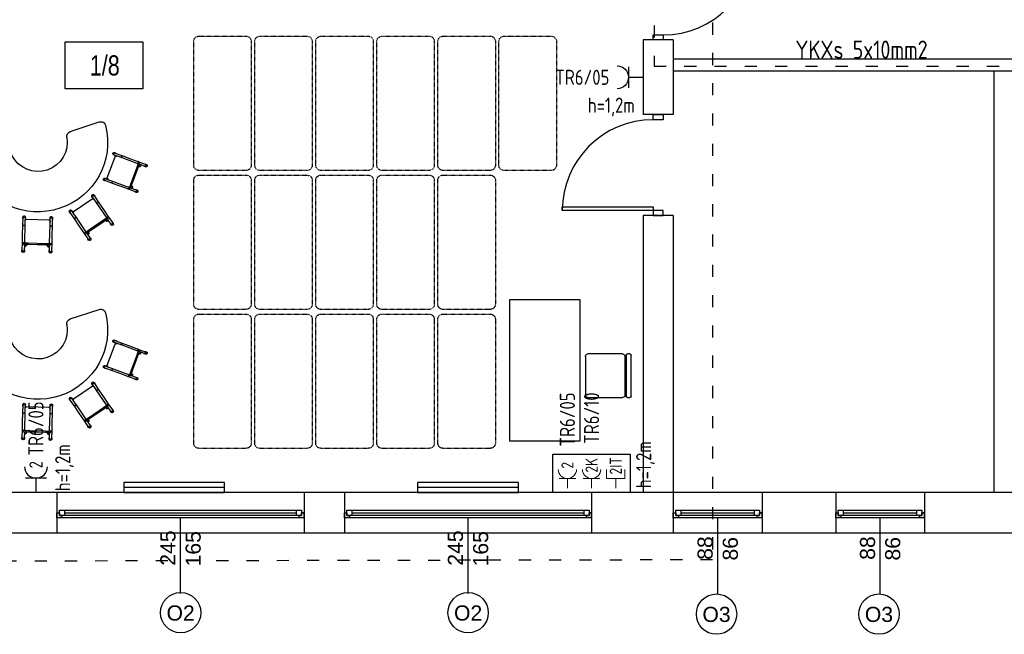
# Model space of a CAD drawing. Header units: millimetres. Extents: x -2994 to 13921, y -9859 to 2415.
# Tile 37 of 47: x 9630 to 10606, y -1943 to -1334. Entities that reach past the tile are written whole.
import ezdxf
from ezdxf.enums import TextEntityAlignment as Align

# ---------------------------------------------------------------- set-up
doc = ezdxf.new("R2010")
doc.units = ezdxf.units.MM
doc.linetypes.add('ACAD_ISO03W100', pattern=[30, 12, -18])
doc.linetypes.add('drobna przerywana', pattern=[0.4, 0.1, -0.1, 0.1, -0.1])
for name, color, linetype, true_color in [('A_bloki', 7, 'Continuous', 0x5e5e5e), ('A_opis_pom', 7, 'Continuous', 0x5e5e5e), ('A_sc_istn', 253, 'Continuous', 0x828282)]:
    doc.layers.add(name, color=color, linetype=linetype, true_color=true_color)
for name, color, linetype, lineweight in [('IE_OPISY_ogólne', 7, 'Continuous', 30), ('IE_OŚW_oprawy podstawowe', 1, 'Continuous', 30), ('IE_SIŁA_gniazda 230V', 1, 'Continuous', 30), ('IE_SIŁA_gniazda 230V_zestawy', 1, 'Continuous', 30), ('IE_SIŁA_gniazda_opis', 5, 'Continuous', 25), ('IE_SIŁA_numery_obwodów', 7, 'Continuous', 20), ('IE_SIŁA_Tablice', 202, 'Continuous', 40)]:
    doc.layers.add(name, color=color, linetype=linetype, lineweight=lineweight)
doc.styles.add('el', font='isocpeur.ttf', dxfattribs={"width": 0.8})
doc.styles.get("Standard").update_dxf_attribs({"font": 'arial.ttf'})
doc.styles.add('Strzałki', font='ic-isocp.shx', dxfattribs={"width": 0.8})
doc.linetypes.add('TRACKS', pattern='A,0.15,[130,ltypeshp.shx,S=0.25,R=0,X=0,Y=0],0.15', length=0.3)

# ---------------------------------------------------------------- blocks, each defined once
blk = doc.blocks.new('*U31')
for p, q in [((-95, 20), (-100, 20)), ((-95, 17.5), (-95, 20)), ((140, 20), (-95, 20)), ((145, 20), (140, 20)), ((140, 20), (140, 17.5)), ((-100, 15), (-97.5, 15)), ((-97.5, 15), (-97.5, 17.5)), ((-97.5, 17.5), (-95, 17.5)), ((-92.5, 17.5), (-97.5, 17.5)), ((-97.5, 17.5), (-97.5, 12.5)), ((-97.5, 12.5), (-92.5, 12.5)), ((-92.5, 12.5), (-92.5, 17.5)), ((137.5, 17.5), (-92.5, 17.5)), ((-92.5, 15), (137.5, 15)), ((-92.5, 12.5), (137.5, 12.5)), ((-92.5, 12.5), (137.5, 12.5)), ((142.5, 17.5), (137.5, 17.5)), ((137.5, 17.5), (137.5, 12.5)), ((137.5, 12.5), (142.5, 12.5)), ((140, 17.5), (142.5, 17.5)), ((142.5, 17.5), (142.5, 15)), ((142.5, 12.5), (142.5, 17.5)), ((142.5, 15), (145, 15))]:
    blk.add_line(p, q)
for points in [[(-100, 20), (-100, 15), (-97.5, 15)], [(145, 20), (145, 14.99), (142.5, 15)]]:
    blk.add_lwpolyline(points)
blk = doc.blocks.new('*U16')
blk.add_lwpolyline([(75, 0), (0, 0)])
for tag, p in [('S', (30, 5)), ('H', (30, -20))]:
    blk.add_attdef(tag, text='', height=15).set_placement(p, align=Align.CENTER)
blk = doc.blocks.new('*U32')
for p, q in [((-16.5, 20), (-21.5, 20)), ((-16.5, 17.5), (-16.5, 20)), ((61.5, 20), (-16.5, 20)), ((66.5, 20), (61.5, 20)), ((61.5, 20), (61.5, 17.5)), ((-21.5, 15), (-19, 15)), ((-19, 15), (-19, 17.5)), ((-19, 17.5), (-16.5, 17.5)), ((-14, 17.5), (-19, 17.5)), ((-19, 17.5), (-19, 12.5)), ((-19, 12.5), (-14, 12.5)), ((-14, 12.5), (-14, 17.5)), ((59, 17.5), (-14, 17.5)), ((-14, 15), (59, 15)), ((-14, 12.5), (59, 12.5)), ((-14, 12.5), (59, 12.5)), ((64, 17.5), (59, 17.5)), ((59, 17.5), (59, 12.5)), ((59, 12.5), (64, 12.5)), ((61.5, 17.5), (64, 17.5)), ((64, 17.5), (64, 15)), ((64, 12.5), (64, 17.5)), ((64, 15), (66.5, 15))]:
    blk.add_line(p, q)
for points in [[(-21.5, 20), (-21.5, 15), (-19, 15)], [(66.5, 20), (66.5, 15), (64, 15)]]:
    blk.add_lwpolyline(points)
blk = doc.blocks.new('*U26')
for points in [[(35, 900), (35, 0), (0, 0), (0, 900)], [(-50, -100), (0, -100), (0, 0), (-50, 0)], [(950, 0), (950, -100), (900, -100), (900, 0)]]:
    blk.add_lwpolyline(points, close=True)
blk.add_arc((0, 0), 900, 0, 90)
blk = doc.blocks.new('Stolik banan - czerwony - wys_ 53 cm-1783507-0 PARTER')
at = {"layer": 'A_bloki'}
for p, q in [((-33.64, 69.19), (-63.82, 69.19)), ((63.79, 69.19), (33.62, 69.19))]:
    blk.add_line(p, q, dxfattribs=at)
for centre, radius, start, end in [((-63.82, 64.19), 5, 90, 184.4808), ((-33.64, 64.19), 5, 8.45652, 90), ((33.62, 64.19), 5, 90, 171.54348), ((63.79, 64.19), 5, 355.5192, 90), ((-0.01, 69.19), 69, 184.4808, 355.5192), ((-0.01, 69.19), 29, 188.45652, 351.54348)]:
    blk.add_arc(centre, radius, start, end, dxfattribs=at)
blk = doc.blocks.new('Krzesełko 38 cm - Czerwony-V99-0 PARTER')
at = {"layer": 'A_bloki'}
for p, q in [((-14.75, 7.01), (-14.75, 5.8)), ((-14.5, 5.8), (-14.5, -1.97)), ((-13.5, 0), (-8.5, 0)), ((-12.5, 1), (-12.5, 5.8)), ((-12.5, 1), (-12.5, 0)), ((-12.25, 5.8), (-12.25, 7.01)), ((-10.5, 0.06), (-10.5, 1)), ((10.5, 0.11), (-10.5, 0.11)), ((-8.5, 0), (8.5, 0)), ((8.5, 0), (13.5, 0)), ((10.5, 1), (10.5, 0.06)), ((12.25, 7.01), (12.25, 5.8)), ((12.5, 5.8), (12.5, 1)), ((12.5, 0), (12.5, 1)), ((14.5, -1.97), (14.5, 5.8)), ((14.75, 5.8), (14.75, 7.01)), ((-14.5, -1.97), (-14.5, -9.97)), ((-13.5, 0), (-13.5, -1)), ((-8.5, -1), (-13.5, -1)), ((-12.5, -1.97), (-12.5, -1)), ((-12.5, -1.05), (-12.5, -1.89)), ((-12.5, -19.79), (-12.5, -1.89)), ((8.5, -1), (-8.5, -1)), ((13.5, -1), (8.5, -1)), ((12.5, -1), (12.5, -1.97)), ((12.5, -1.89), (12.5, -1.05)), ((12.5, -1.89), (12.5, -19.79)), ((13.5, -1), (13.5, 0)), ((14.5, -9.97), (14.5, -1.97)), ((-14.5, -9.97), (-14.5, -17.97)), ((-14.5, -17.97), (-14.5, -26.94)), ((-12.5, -19.11), (-12.5, -17.97)), ((12.5, -17.97), (12.5, -19.11)), ((14.5, -17.97), (14.5, -9.97)), ((14.5, -26.94), (14.5, -17.97)), ((-14.75, -25.73), (-14.75, -26.94)), ((-12.5, -19.98), (-12.5, -19.79)), ((-12.5, -22.92), (-12.5, -19.98)), ((-12.5, -26.94), (-12.5, -22.92)), ((-12.25, -26.94), (-12.25, -25.73)), ((-11.14, -24.82), (11.14, -24.82)), ((12.25, -25.73), (12.25, -26.94)), ((12.5, -19.79), (12.5, -19.98)), ((12.5, -19.98), (12.5, -22.92)), ((12.5, -22.92), (12.5, -26.94)), ((14.75, -26.94), (14.75, -25.73))]:
    blk.add_line(p, q, dxfattribs=at)
at = {"layer": 'A_bloki', "flags": 128}
for points in [[(-12.5, -22.92), (-12.46, -23.34), (-12.32, -23.74), (-12.11, -24.1), (-11.83, -24.41), (-11.49, -24.66)], [(11.49, -24.66), (11.83, -24.41), (12.11, -24.1), (12.32, -23.74), (12.46, -23.34), (12.5, -22.92)]]:
    blk.add_lwpolyline(points, dxfattribs=at)
at = {"layer": 'A_bloki'}
for centre, radius, start, end in [((-11.5, 1), 1, 0, 180), ((-11.5, 1), 1, 135, 180), ((-11.5, 1), 1, 180, 255), ((-11.5, 1), 1, 180, 360), ((-11.5, 1), 1, 30, 120), ((-11.5, 1), 1, 300, 0), ((-11.5, 1), 1, 0, 15), ((11.5, 1), 1, 360, 180), ((11.5, 1), 1, 120, 180), ((11.5, 1), 1, 180, 240), ((11.5, 1), 1, 180, 360), ((11.5, 1), 1, 360, 105), ((11.5, 1), 1, 270, 360), ((-10.5, -1.89), 2, 155.58201, 180), ((10.5, -1.89), 2, 0, 24.41799)]:
    blk.add_arc(centre, radius, start, end, dxfattribs=at)
for centre, major_axis, start_param, end_param in [((-13.5, 7.01), (-1.25, 0), 3.141593, 6.283185), ((-13.5, 7.01), (1.25, 0), 3.141593, 3.403392), ((-13.5, 5.8), (1.25, 0), 0, 3.141593), ((-13.5, 5.8), (1.25, 0), 3.141593, 3.77396), ((-13.5, 5.8), (-1, 0), 3.141593, 6.283185), ((-13.5, 5.8), (1.25, 0), 5.650818, 6.283185), ((-13.5, 7.01), (-1.25, 0), 2.879793, 3.141593), ((13.5, 7.01), (-1.25, 0), 3.141593, 6.283185), ((13.5, 7.01), (1.25, 0), 3.141593, 3.403392), ((13.5, 5.8), (1.25, 0), 0, 3.141593), ((13.5, 5.8), (1.25, 0), 3.141593, 3.77396), ((13.5, 5.8), (-1, 0), 3.141593, 6.283185), ((13.5, 5.8), (1.25, 0), 5.650818, 6.283185), ((13.5, 7.01), (-1.25, 0), 2.879793, 3.141593), ((-13.5, -25.73), (1.25, 0), 2.509225, 3.141593), ((-13.5, -25.73), (1.25, 0), 3.141593, 6.283185), ((-13.5, -26.94), (-1.25, 0), 6.021386, 6.283185), ((-13.5, -26.94), (-1.25, 0), 0, 3.141593), ((-13.5, -25.73), (1.25, 0), 0, 0.632368), ((-13.5, -26.94), (1.25, 0), 0, 0.261799), ((13.5, -25.73), (1.25, 0), 2.509225, 3.141593), ((13.5, -25.73), (1.25, 0), 3.141593, 6.283185), ((13.5, -26.94), (-1.25, 0), 6.100199, 6.283185), ((13.5, -26.94), (-1.25, 0), 0, 3.141593), ((13.5, -25.73), (1.25, 0), 0, 0.632368), ((13.5, -26.94), (1.25, 0), 0, 0.261799)]:
    blk.add_ellipse(centre, major_axis=major_axis, ratio=0.970296, start_param=start_param, end_param=end_param, dxfattribs=at)
for points, knots in [([(-12.5, 1), (-12.5, 1.09), (-12.48, 1.22), (-12.43, 1.38), (-12.38, 1.48), (-12.33, 1.56), (-12.28, 1.63), (-12.24, 1.68), (-12.21, 1.71)], [0, 0, 0, 0, 0.0833333, 0.125, 0.1666667, 0.1875, 0.2083333, 0.25, 0.25, 0.25, 0.25]), ([(-11.76, 0.03), (-11.8, 0.05), (-11.88, 0.07), (-12, 0.13), (-12.09, 0.19), (-12.16, 0.25), (-12.22, 0.31), (-12.3, 0.39), (-12.36, 0.48), (-12.4, 0.56), (-12.43, 0.64), (-12.48, 0.78), (-12.5, 0.91), (-12.5, 1)], [0.5833333, 0.5833333, 0.5833333, 0.5833333, 0.625, 0.6666667, 0.7083333, 0.7291667, 0.75, 0.7916667, 0.8333333, 0.8541667, 0.875, 0.9166667, 1, 1, 1, 1]), ([(-12, 1.87), (-11.96, 1.89), (-11.88, 1.93), (-11.72, 1.98), (-11.5, 2.01), (-11.28, 1.98), (-11.12, 1.93), (-11.04, 1.89), (-11, 1.87)], [0.3333333, 0.3333333, 0.3333333, 0.3333333, 0.375, 0.4166667, 0.5, 0.5833333, 0.625, 0.6666667, 0.6666667, 0.6666667, 0.6666667]), ([(-10.5, 1), (-10.5, 0.91), (-10.52, 0.78), (-10.57, 0.62), (-10.62, 0.52), (-10.67, 0.44), (-10.72, 0.37), (-10.78, 0.31), (-10.84, 0.25), (-10.91, 0.19), (-10.96, 0.16), (-11, 0.13)], [0, 0, 0, 0, 0.0833333, 0.125, 0.1666667, 0.1875, 0.2083333, 0.25, 0.2708333, 0.2916667, 0.3333333, 0.3333333, 0.3333333, 0.3333333]), ([(10.5, 1), (10.5, 1.09), (10.52, 1.22), (10.57, 1.38), (10.62, 1.48), (10.67, 1.56), (10.72, 1.63), (10.78, 1.69), (10.84, 1.75), (10.91, 1.81), (10.96, 1.84), (11, 1.87)], [0, 0, 0, 0, 0.0833333, 0.125, 0.1666667, 0.1875, 0.2083333, 0.25, 0.2708333, 0.2916667, 0.3333333, 0.3333333, 0.3333333, 0.3333333]), ([(11, 0.13), (10.96, 0.16), (10.91, 0.19), (10.84, 0.25), (10.78, 0.31), (10.7, 0.39), (10.64, 0.48), (10.6, 0.56), (10.57, 0.64), (10.52, 0.78), (10.5, 0.91), (10.5, 1)], [0.6666667, 0.6666667, 0.6666667, 0.6666667, 0.7083333, 0.7291667, 0.75, 0.7916667, 0.8333333, 0.8541667, 0.875, 0.9166667, 1, 1, 1, 1]), ([(11.06, 0.03), (11.01, 0.04), (10.83, 0.09), (10.64, 0.11), (10.5, 0.11)], [0.4285714, 0.4285714, 0.4285714, 0.4285714, 0.5714286, 1, 1, 1, 1]), ([(11.5, 2), (11.59, 2), (11.72, 1.98), (11.88, 1.93), (11.96, 1.89), (12, 1.87)], [0.5, 0.5, 0.5, 0.5, 0.5833333, 0.625, 0.6666667, 0.6666667, 0.6666667, 0.6666667]), ([(12.5, 1), (12.5, 0.91), (12.48, 0.78), (12.43, 0.62), (12.38, 0.52), (12.33, 0.44), (12.28, 0.37), (12.22, 0.31), (12.16, 0.25), (12.09, 0.19), (12, 0.13), (11.88, 0.07), (11.72, 0.02), (11.59, 0), (11.5, 0)], [0, 0, 0, 0, 0.0833333, 0.125, 0.1666667, 0.1875, 0.2083333, 0.25, 0.2708333, 0.2916667, 0.3333333, 0.375, 0.4166667, 0.5, 0.5, 0.5, 0.5]), ([(12.21, 1.71), (12.24, 1.68), (12.3, 1.61), (12.36, 1.52), (12.4, 1.44), (12.43, 1.36), (12.48, 1.22), (12.5, 1.09), (12.5, 1)], [0.75, 0.75, 0.75, 0.75, 0.7916667, 0.8333333, 0.8541667, 0.875, 0.9166667, 1, 1, 1, 1]), ([(-14.5, -1.97), (-14.5, -1.9), (-14.48, -1.8), (-14.43, -1.67), (-14.37, -1.58), (-14.3, -1.49), (-14.21, -1.41), (-14.11, -1.35), (-13.97, -1.27), (-13.76, -1.2), (-13.5, -1.18), (-13.24, -1.2), (-13.03, -1.27), (-12.89, -1.35), (-12.79, -1.41), (-12.7, -1.49), (-12.63, -1.58), (-12.57, -1.67), (-12.52, -1.8), (-12.5, -1.9), (-12.5, -1.97)], [0, 0, 0, 0, 0.083333, 0.125, 0.166667, 0.208333, 0.25, 0.291667, 0.333333, 0.416667, 0.5, 0.583333, 0.666667, 0.708333, 0.75, 0.791667, 0.833333, 0.875, 0.916667, 1, 1, 1, 1]), ([(12.5, -1.97), (12.5, -1.9), (12.52, -1.8), (12.57, -1.67), (12.63, -1.58), (12.7, -1.49), (12.79, -1.41), (12.89, -1.35), (13.03, -1.27), (13.24, -1.2), (13.5, -1.18), (13.76, -1.2), (13.97, -1.27), (14.11, -1.35), (14.21, -1.41), (14.3, -1.49), (14.37, -1.58), (14.43, -1.67), (14.48, -1.8), (14.5, -1.9), (14.5, -1.97)], [0, 0, 0, 0, 0.083333, 0.125, 0.166667, 0.208333, 0.25, 0.291667, 0.333333, 0.416667, 0.5, 0.583333, 0.666667, 0.708333, 0.75, 0.791667, 0.833333, 0.875, 0.916667, 1, 1, 1, 1]), ([(-14.5, -17.97), (-14.5, -18.04), (-14.48, -18.14), (-14.43, -18.27), (-14.37, -18.36), (-14.3, -18.44), (-14.21, -18.52), (-14.11, -18.59), (-13.97, -18.67), (-13.76, -18.73), (-13.5, -18.76), (-13.24, -18.73), (-13.03, -18.67), (-12.89, -18.59), (-12.79, -18.52), (-12.7, -18.44), (-12.63, -18.36), (-12.57, -18.27), (-12.52, -18.14), (-12.5, -18.04), (-12.5, -17.97)], [0, 0, 0, 0, 0.083333, 0.125, 0.166667, 0.208333, 0.25, 0.291667, 0.333333, 0.416667, 0.5, 0.583333, 0.666667, 0.708333, 0.75, 0.791667, 0.833333, 0.875, 0.916667, 1, 1, 1, 1]), ([(12.5, -17.97), (12.5, -18.04), (12.52, -18.14), (12.57, -18.27), (12.63, -18.36), (12.7, -18.44), (12.79, -18.52), (12.89, -18.59), (13.03, -18.67), (13.24, -18.73), (13.5, -18.76), (13.76, -18.73), (13.97, -18.67), (14.11, -18.59), (14.21, -18.52), (14.3, -18.44), (14.37, -18.36), (14.43, -18.27), (14.48, -18.14), (14.5, -18.04), (14.5, -17.97)], [0, 0, 0, 0, 0.083333, 0.125, 0.166667, 0.208333, 0.25, 0.291667, 0.333333, 0.416667, 0.5, 0.583333, 0.666667, 0.708333, 0.75, 0.791667, 0.833333, 0.875, 0.916667, 1, 1, 1, 1]), ([(-11.57, -24.61), (-11.57, -24.61), (-11.58, -24.6), (-11.6, -24.59), (-11.61, -24.58), (-11.63, -24.57), (-11.64, -24.56), (-11.66, -24.55), (-11.67, -24.54), (-11.68, -24.53), (-11.7, -24.52), (-11.71, -24.51), (-11.73, -24.5), (-11.74, -24.49), (-11.76, -24.47), (-11.79, -24.45), (-11.82, -24.42), (-11.86, -24.39), (-11.91, -24.34), (-11.94, -24.31), (-11.96, -24.29)], [0, 0, 0, 0, 0.071429, 0.107143, 0.142857, 0.178571, 0.214286, 0.25, 0.285714, 0.321429, 0.357143, 0.392857, 0.428571, 0.464286, 0.5, 0.571429, 0.642857, 0.714286, 0.857143, 1, 1, 1, 1]), ([(-11.49, -24.66), (-11.46, -24.67), (-11.43, -24.69), (-11.39, -24.71), (-11.36, -24.72), (-11.35, -24.73), (-11.33, -24.74), (-11.31, -24.75), (-11.29, -24.76), (-11.28, -24.76), (-11.26, -24.77), (-11.24, -24.78), (-11.23, -24.78), (-11.21, -24.79), (-11.19, -24.8), (-11.18, -24.8), (-11.16, -24.81), (-11.15, -24.81), (-11.15, -24.81), (-11.14, -24.82), (-11.14, -24.82), (-11.14, -24.82), (-11.14, -24.81)], [0, 0, 0, 0, 0.1428571, 0.2142857, 0.25, 0.2857143, 0.3214286, 0.3571429, 0.3928571, 0.4285714, 0.4642857, 0.5, 0.5357143, 0.5714286, 0.6071429, 0.6428571, 0.6785714, 0.7142857, 0.75, 0.7857143, 0.8214286, 0.8571429, 0.8571429, 0.8571429, 0.8571429]), ([(11.14, -24.81), (11.14, -24.82), (11.14, -24.82), (11.14, -24.82), (11.15, -24.81), (11.15, -24.81), (11.16, -24.81), (11.18, -24.8), (11.19, -24.8), (11.21, -24.79), (11.23, -24.78), (11.24, -24.78), (11.26, -24.77), (11.28, -24.76), (11.29, -24.76), (11.31, -24.75), (11.33, -24.74), (11.35, -24.73), (11.36, -24.72), (11.39, -24.71), (11.43, -24.69), (11.46, -24.67), (11.49, -24.66)], [0.1428571, 0.1428571, 0.1428571, 0.1428571, 0.1785714, 0.2142857, 0.25, 0.2857143, 0.3214286, 0.3571429, 0.3928571, 0.4285714, 0.4642857, 0.5, 0.5357143, 0.5714286, 0.6071429, 0.6428571, 0.6785714, 0.7142857, 0.75, 0.7857143, 0.8571429, 1, 1, 1, 1]), ([(11.96, -24.29), (11.94, -24.31), (11.91, -24.34), (11.86, -24.39), (11.82, -24.42), (11.79, -24.45), (11.76, -24.47), (11.74, -24.49), (11.73, -24.5), (11.71, -24.51), (11.7, -24.52), (11.68, -24.53), (11.67, -24.54), (11.66, -24.55), (11.64, -24.56), (11.63, -24.57), (11.61, -24.58), (11.6, -24.59), (11.58, -24.6), (11.57, -24.61), (11.57, -24.61)], [0, 0, 0, 0, 0.142857, 0.285714, 0.357143, 0.428571, 0.5, 0.535714, 0.571429, 0.607143, 0.642857, 0.678571, 0.714286, 0.75, 0.785714, 0.821429, 0.857143, 0.892857, 0.928571, 1, 1, 1, 1])]:
    blk.add_open_spline(points, degree=3, knots=knots, dxfattribs=at)
for points in [[(-10.5, 0.11), (-10.55, 0.11), (-10.64, 0.11), (-10.78, 0.09), (-10.92, 0.07), (-11.01, 0.04), (-11.06, 0.03)], [(-10.79, 1.71), (-10.76, 1.68), (-10.7, 1.61), (-10.66, 1.54), (-10.63, 1.5)], [(-10.53, 1.26), (-10.51, 1.18), (-10.5, 1.09), (-10.5, 1)]]:
    blk.add_open_spline(points, degree=3, dxfattribs=at)
blk = doc.blocks.new('Krzesło Breuera - Krzesło Breuera-V3-1 PIĘTRO')
at = {"layer": 'A_bloki'}
for p, q in [((-21.59, 17.62), (-21.59, 20.08)), ((-20.32, 21.35), (20.32, 21.35)), ((21.59, 20.08), (21.59, 17.62)), ((-21.59, -21.59), (-21.59, 12.7)), ((20.32, 16.35), (-20.32, 16.35)), ((-19.05, 15.24), (19.05, 15.24)), ((21.59, 12.7), (21.59, -21.59)), ((19.05, -24.13), (-19.05, -24.13))]:
    blk.add_line(p, q, dxfattribs=at)
for centre, radius, start, end in [((-20.32, 20.08), 1.27, 90, 180), ((20.32, 20.08), 1.27, 0, 90), ((-20.32, 17.62), 1.27, 180, 270), ((-19.05, 12.7), 2.54, 90, 180), ((19.05, 12.7), 2.54, 0, 90), ((20.32, 17.62), 1.27, 270, 0), ((-19.05, -21.59), 2.54, 180, 270), ((19.05, -21.59), 2.54, 270, 0)]:
    blk.add_arc(centre, radius, start, end, dxfattribs=at)
blk = doc.blocks.new('gvjgvy')
at = {"layer": 'A_bloki', "linetype": 'drobna przerywana'}
for p, q in [((192734, -595318), (192734, -595788)), ((194014, -595268), (192784, -595268)), ((194064, -595788), (194064, -595318)), ((192784, -595838), (194014, -595838))]:
    blk.add_line(p, q, dxfattribs=at)
for centre, start, end in [((192784, -595318), 90, 180), ((194014, -595318), 0, 90), ((192784, -595788), 180, 270), ((194014, -595788), 270, 0)]:
    blk.add_arc(centre, 50, start, end, dxfattribs=at)
blk = doc.blocks.new('E_ zestaw_gniazd_biuro')
at = {"layer": 'IE_SIŁA_gniazda 230V_zestawy', "lineweight": 20}
for p, q in [((14, 15.74), (14, 32.26)), ((14, 24), (4.5, 24)), ((14, -8.26), (14, 8.26)), ((14, 0), (4.5, 0)), ((14, -24), (14, -14.92)), ((23.07, -14.92), (14, -14.92)), ((14, -24), (4.5, -24)), ((14, -24), (14, -33.08)), ((23.07, -33.08), (14, -33.08))]:
    blk.add_line(p, q, dxfattribs=at)
at = {"layer": 'IE_SIŁA_gniazda 230V_zestawy'}
blk.add_lwpolyline([(0, 38.27), (38, 38.27), (38, -38.27), (0, -38.27)], close=True, dxfattribs=at)
at = {"layer": 'IE_SIŁA_gniazda 230V_zestawy', "lineweight": 20}
for centre in [(23.07, 24), (23.07, 0)]:
    blk.add_arc(centre, 9.08, 90, 270, dxfattribs=at)
at = {"layer": 'IE_SIŁA_gniazda_opis', "lineweight": 20, "style": 'el', "width": 0.8}
for tag, p in [('2', (27.1, 24)), ('2K', (27.1, 0)), ('T', (26.6, -24))]:
    blk.add_attdef(tag, text='', height=12, dxfattribs=at).set_placement(p, align=Align.MIDDLE_CENTER)
at = {"layer": 'IE_SIŁA_numery_obwodów', "style": 'el', "width": 0.8}
for tag, p in [('OBWÓD', (46.5, 24)), ('OBWÓD_KOMP', (46.5, 0))]:
    blk.add_attdef(tag, text='', height=15, dxfattribs=at).set_placement(p, align=Align.MIDDLE_LEFT)
blk = doc.blocks.new('E_ gniazdo_2x230V_IP20')
at = {"layer": 'IE_SIŁA_gniazda 230V'}
for p, q in [((14.37, -10.33), (14.37, 10.33)), ((14.37, 0), (0, 0))]:
    blk.add_line(p, q, dxfattribs=at)
blk.add_arc((25.72, 0), 11.35, 90, 270, dxfattribs=at)
at = {"layer": 'IE_SIŁA_gniazda_opis', "style": 'el', "width": 0.8}
blk.add_attdef('ILOŚĆ', text='', height=13, dxfattribs=at).set_placement((27.63, 0), align=Align.MIDDLE_CENTER)
at = {"layer": 'IE_SIŁA_numery_obwodów', "style": 'el', "width": 0.8}
blk.add_attdef('OBWÓD', text='', height=15, dxfattribs=at).set_placement((40, 0), align=Align.MIDDLE_LEFT)
blk = doc.blocks.new('E_ gniazdo_1x230V_IP20')
at = {"layer": 'IE_SIŁA_gniazda 230V'}
for p, q in [((14.37, 10.33), (14.37, -10.33)), ((14.37, 0), (0, 0))]:
    blk.add_line(p, q, dxfattribs=at)
blk.add_arc((25.72, 0), 11.35, 90, 270, dxfattribs=at)
at = {"layer": 'IE_SIŁA_numery_obwodów', "style": 'el', "width": 0.8}
blk.add_attdef('OBWÓD', text='', height=15, dxfattribs=at).set_placement((33.24, 0), align=Align.MIDDLE_LEFT)

msp = doc.modelspace()

# ---------------------------------------------------------------- linework, layer by layer
at = {"layer": 'A_bloki'}
msp.add_lwpolyline([(10115.612, -1611.903), (10115.612, -1751.903), (10185.612, -1751.903), (10185.612, -1611.903)], close=True, dxfattribs=at)
at = {"layer": 'A_opis_pom', "ltscale": 2}
msp.add_lwpolyline([(9674.965, -1356.391), (9751.858, -1356.391), (9751.858, -1402.934), (9674.965, -1402.934)], close=True, dxfattribs=at)
at = {"layer": 'A_sc_istn'}
for points in [[(10247.82, -1354.543), (10247.82, -1428.522)], [(10277.82, -1354.543), (10247.82, -1354.543)], [(10277.82, -1354.543), (10277.82, -1428.522)], [(10277.82, -1373.1), (10519.82, -1373.1)], [(10519.82, -1373.1), (10656.32, -1373.1)], [(10277.82, -1385.1), (10519.82, -1385.1)], [(10519.82, -1385.1), (10656.32, -1385.1)], [(10595.82, -1803.1), (10595.82, -1385.1)], [(10277.82, -1428.522), (10247.82, -1428.522)], [(10247.82, -1528.522), (10247.82, -1803.1)], [(10277.82, -1528.522), (10247.82, -1528.522)], [(10277.82, -1528.522), (10277.82, -1803.1)], [(10656.32, -1803.1), (8907.32, -1803.1)], [(9666.82, -1803.1), (9666.82, -1843.1)], [(9911.82, -1803.1), (9911.82, -1843.1)], [(9951.82, -1803.1), (9951.82, -1843.1)], [(10196.82, -1803.1), (10196.82, -1843.1)], [(10277.82, -1803.1), (10277.82, -1843.1)], [(10365.82, -1803.1), (10365.82, -1843.1)], [(10438.82, -1803.1), (10438.82, -1843.1)], [(10526.82, -1803.1), (10526.82, -1843.1)], [(10656.32, -1843.1), (8907.32, -1843.1)]]:
    msp.add_lwpolyline(points, dxfattribs=at)
for points in [[(10257.82, -1428.522), (10267.82, -1428.522), (10267.82, -1433.522), (10257.82, -1433.522)], [(10167.82, -1520.022), (10257.82, -1520.022), (10257.82, -1523.522), (10167.82, -1523.522)], [(10267.82, -1528.522), (10267.82, -1523.522), (10257.82, -1523.522), (10257.82, -1528.522)], [(9833.036, -1793.1), (9733.036, -1793.1), (9733.036, -1803.1), (9833.036, -1803.1)], [(10124.32, -1793.1), (10024.32, -1793.1), (10024.32, -1803.1), (10124.32, -1803.1)]]:
    msp.add_lwpolyline(points, close=True, dxfattribs=at)
at = {"layer": 'A_sc_istn', "linetype": 'TRACKS', "ltscale": 20}
for points in [[(9833.036, -1798.1), (9733.036, -1798.1)], [(10124.32, -1798.1), (10024.32, -1798.1)]]:
    msp.add_lwpolyline(points, dxfattribs=at)
at = {"layer": 'A_sc_istn'}
for centre in [(9789.451, -1922.076), (10074.451, -1922.076), (10320.657, -1923.476), (10481.657, -1923.476)]:
    msp.add_circle(centre, 20, dxfattribs=at)
msp.add_arc((10257.82, -1523.522), 90, 90, 180, dxfattribs=at)

# ---------------------------------------------------------------- block references
at = {"layer": 'A_bloki', "xscale": -0.1, "yscale": 0.1, "zscale": 0.1, "rotation": 270}
for p in [(69386.226, -20757.214), (69446.726, -20757.214), (69507.226, -20757.214), (69567.726, -20757.214), (69628.226, -20757.214), (69688.726, -20757.214), (69386.226, -20894.908), (69446.726, -20894.908), (69507.226, -20894.908), (69567.726, -20894.908), (69628.226, -20894.908), (69386.226, -21032.602), (69446.726, -21032.602), (69507.226, -21032.602), (69567.726, -21032.602), (69628.226, -21032.602)]:
    msp.add_blockref('gvjgvy', p, dxfattribs=at)
at = {"layer": 'A_bloki', "xscale": -1}
for name, p, rotation in [('Stolik banan - czerwony - wys_ 53 cm-1783507-0 PARTER', (9669.917, -1521.55), 18.34875562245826), ('Krzesełko 38 cm - Czerwony-V99-0 PARTER', (9743.939, -1489.306), 249.6655737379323), ('Krzesełko 38 cm - Czerwony-V99-0 PARTER', (9706.555, -1538.804), 214.1670878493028), ('Krzesełko 38 cm - Czerwony-V99-0 PARTER', (9647.073, -1557.254), 178.5165308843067), ('Stolik banan - czerwony - wys_ 53 cm-1783507-0 PARTER', (9669.917, -1707.3), 18.34875562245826), ('Krzesełko 38 cm - Czerwony-V99-0 PARTER', (9743.939, -1675.056), 249.6655737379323), ('Krzesło Breuera - Krzesło Breuera-V3-1 PIĘTRO', (10214.781, -1687.235), 270.0242200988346), ('Krzesełko 38 cm - Czerwony-V99-0 PARTER', (9706.555, -1724.553), 214.1670878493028), ('Krzesełko 38 cm - Czerwony-V99-0 PARTER', (9647.073, -1743.003), 178.5165308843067)]:
    msp.add_blockref(name, p, dxfattribs=dict(at, rotation=rotation))
at = {"layer": 'A_sc_istn', "xscale": 0.1, "yscale": 0.1, "zscale": 0.1, "rotation": 270}
msp.add_blockref('*U26', (10267.82, -1259.543), dxfattribs=at)
at = {"layer": 'A_sc_istn', "xscale": -1, "rotation": 180}
for name, p in [('*U31', (9766.82, -1808.103)), ('*U31', (10051.82, -1808.103)), ('*U32', (10299.32, -1808.103)), ('*U32', (10460.32, -1808.103))]:
    msp.add_blockref(name, p, dxfattribs=at)
at = {"layer": 'A_sc_istn', "linetype": 'ACAD_ISO03W100'}
ref = msp.add_blockref('*U16', (9789.321, -1828.102), dxfattribs=dict(at, xscale=-1, rotation=90))
ref.add_attrib('S', '245', dxfattribs={"layer": '0', "height": 15, "rotation": 90}).set_placement((9784.321, -1858.033), align=Align.CENTER)
ref.add_attrib('H', '165', dxfattribs={"layer": '0', "height": 15, "rotation": 90}).set_placement((9809.321, -1858.725), align=Align.CENTER)
ref = msp.add_blockref('*U16', (10074.321, -1828.102), dxfattribs=dict(at, xscale=-1, rotation=90))
ref.add_attrib('S', '245', dxfattribs={"layer": '0', "height": 15, "rotation": 90}).set_placement((10069.321, -1858.033), align=Align.CENTER)
ref.add_attrib('H', '165', dxfattribs={"layer": '0', "height": 15, "rotation": 90}).set_placement((10094.321, -1858.725), align=Align.CENTER)
ref = msp.add_blockref('*U16', (10321.821, -1828.102), dxfattribs=dict(at, xscale=-1, rotation=90))
ref.add_attrib('S', '88', dxfattribs={"layer": '0', "height": 15, "rotation": 90}).set_placement((10316.821, -1858.033), align=Align.CENTER)
ref.add_attrib('H', '86', dxfattribs={"layer": '0', "height": 15, "rotation": 90}).set_placement((10341.821, -1858.725), align=Align.CENTER)
ref = msp.add_blockref('*U16', (10482.821, -1828.102), dxfattribs=dict(at, xscale=-1, rotation=90))
ref.add_attrib('S', '88', dxfattribs={"layer": '0', "height": 15, "rotation": 90}).set_placement((10477.821, -1858.033), align=Align.CENTER)
ref.add_attrib('H', '86', dxfattribs={"layer": '0', "height": 15, "rotation": 90}).set_placement((10502.821, -1858.725), align=Align.CENTER)
at = {"layer": 'IE_SIŁA_gniazda 230V_zestawy'}
ref = msp.add_blockref('E_ gniazdo_1x230V_IP20', (10247.82, -1391.532), dxfattribs=dict(at, xscale=-1))
ref.add_attrib('OBWÓD', 'TR6/05', dxfattribs={"layer": 'IE_SIŁA_numery_obwodów', "height": 15, "style": 'el', "width": 0.8}).set_placement((10214.455, -1391.532), align=Align.MIDDLE_RIGHT)
ref = msp.add_blockref('E_ zestaw_gniazd_biuro', (10196.82, -1803.1), dxfattribs=dict(at, rotation=90))
ref.add_attrib('T', '2IT', dxfattribs={"layer": 'IE_SIŁA_gniazda_opis', "lineweight": 20, "height": 12, "rotation": 90, "style": 'el', "width": 0.8}).set_placement((10220.82, -1776.497), align=Align.MIDDLE_CENTER)
ref.add_attrib('2K', '2K', dxfattribs={"layer": 'IE_SIŁA_gniazda_opis', "lineweight": 20, "height": 12, "rotation": 90, "style": 'el', "width": 0.8}).set_placement((10196.82, -1775.997), align=Align.MIDDLE_CENTER)
ref.add_attrib('2', '2', dxfattribs={"layer": 'IE_SIŁA_gniazda_opis', "lineweight": 20, "height": 12, "rotation": 90, "style": 'el', "width": 0.8}).set_placement((10172.82, -1775.997), align=Align.MIDDLE_CENTER)
ref.add_attrib('OBWÓD', 'TR6/05', dxfattribs={"layer": 'IE_SIŁA_numery_obwodów', "height": 15, "rotation": 90, "style": 'el', "width": 0.8}).set_placement((10172.82, -1703.8), align=Align.MIDDLE_RIGHT)
ref.add_attrib('OBWÓD_KOMP', 'TR6/10', dxfattribs={"layer": 'IE_SIŁA_numery_obwodów', "height": 15, "rotation": 90, "style": 'el', "width": 0.8}).set_placement((10196.82, -1703.8), align=Align.MIDDLE_RIGHT)
ref = msp.add_blockref('E_ gniazdo_2x230V_IP20', (9646.045, -1803.1), dxfattribs=dict(at, rotation=90))
ref.add_attrib('ILOŚĆ', '2', dxfattribs={"layer": 'IE_SIŁA_gniazda_opis', "height": 13, "rotation": 90, "style": 'el', "width": 0.8}).set_placement((9646.045, -1775.471), align=Align.MIDDLE_CENTER)
ref.add_attrib('OBWÓD', 'TR6/05', dxfattribs={"layer": 'IE_SIŁA_numery_obwodów', "height": 15, "rotation": 90, "style": 'el', "width": 0.8}).set_placement((9646.045, -1712.7), align=Align.MIDDLE_RIGHT)

# ---------------------------------------------------------------- texts
at = {"layer": 'A_sc_istn', "char_height": 30, "attachment_point": 7}
for s, insert in [('{\\H0.5x;O2}', (9775.48, -1930.072)), ('{\\H0.5x;O2}', (10060.48, -1930.072)), ('{\\H0.5x;O3}', (10306.687, -1931.472)), ('{\\H0.5x;O3}', (10467.687, -1931.472))]:
    msp.add_mtext_dynamic_manual_height_columns(s, width=232.59527, gutter_width=12.5, heights=[0], dxfattribs=dict(at, insert=insert))
at = {"layer": 'IE_OPISY_ogólne', "lineweight": 25, "style": 'el', "width": 0.8}
msp.add_text('h=1,2m', height=15, dxfattribs=at).set_placement((10192.997, -1426.665, 0))
for p in [(9680.069, -1801.782, 0), (10255.922, -1798.83, 0)]:
    msp.add_text('h=1,2m', height=15, rotation=90, dxfattribs=at).set_placement(p)
at = {"layer": 'IE_SIŁA_Tablice', "linetype": 'ACAD_ISO03W100', "lineweight": 25, "style": 'el', "width": 0.8}
msp.add_text('YKXs 5x10mm2', height=18, dxfattribs=at).set_placement((10398.82, -1373.1))

# ---------------------------------------------------------------- next in the draw order: texts
at = {"layer": 'A_opis_pom', "insert": (9714.264, -1379.908), "char_height": 20, "attachment_point": 5, "style": 'Strzałki', "bg_fill": 3, "box_fill_scale": 1.2, "bg_fill_color": 256, "bg_fill_transparency": 10554628}
msp.add_mtext('1/8', dxfattribs=at)

# ---------------------------------------------------------------- next in the draw order: linework, layer by layer
at = {"layer": 'IE_OŚW_oprawy podstawowe', "color": 0, "linetype": 'ACAD_ISO03W100'}
msp.add_lwpolyline([(8498.772, -557.358), (10316.254, -557.358), (10316.821, -1869.687), (8688.82, -1872.795), (8688.82, -1213.294), (8498.772, -1213.294)], close=True, dxfattribs=at)
at = {"layer": 'IE_SIŁA_Tablice', "linetype": 'ACAD_ISO03W100', "lineweight": 25}
msp.add_lwpolyline([(9309.777, -1212.1), (9309.777, -1205.442), (10052.442, -1205.442), (10052.442, -860.204), (10258.701, -860.204), (10258.701, -1380.435), (10842.993, -1380.435), (10842.993, -1490.284), (10837.82, -1490.284)], dxfattribs=at)

doc.saveas('drawing.dxf')
